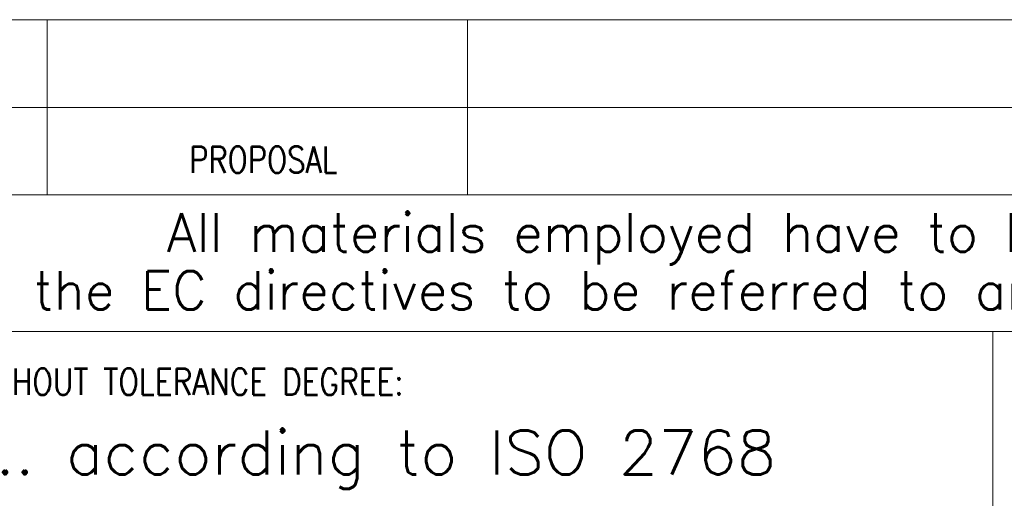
# Model space of a CAD drawing. Header units: millimetres. Extents: x 4 to 589, y 5 to 415.
# Tile 20 of 23: x 413 to 470, y 35 to 63. Entities that reach past the tile are written whole.
import ezdxf

# ---------------------------------------------------------------- set-up
doc = ezdxf.new("R2010")
doc.units = ezdxf.units.MM
doc.layers.add('1', color=7, linetype='Continuous')
doc.layers.add('256', color=7, linetype='Continuous')
doc.styles.add('blockfont', font='simplex.shx')
doc.styles.add('ideas_simplex', font='simplex.shx')

# ---------------------------------------------------------------- blocks, each defined once
blk = doc.blocks.new('TabularNote1')
at = {"layer": '1', "color": 172, "linetype": 'Continuous', "lineweight": 18}
for p, q in [((407.000014, 62.794269), (415.000014, 62.794269)), ((415.000014, 62.794269), (415.000014, 57.794269)), ((415.000014, 62.794269), (439.000014, 62.794269)), ((439.000014, 62.794269), (439.000014, 57.794269)), ((439.000014, 62.794269), (539.000014, 62.794269)), ((407.000014, 57.794269), (415.000014, 57.794269)), ((415.000014, 57.794269), (439.000014, 57.794269)), ((439.000014, 57.794269), (539.000014, 57.794269))]:
    blk.add_line(p, q, dxfattribs=at)

msp = doc.modelspace()

# ---------------------------------------------------------------- linework, layer by layer
at = {"layer": '256', "color": 4, "linetype": 'Continuous', "lineweight": 18}
for p, q in [((415, 59.794), (415, 52.794)), ((439, 59.794), (439, 52.794)), ((399, 57.794), (589, 57.794))]:
    msp.add_line(p, q, dxfattribs=at)
at = {"layer": '256', "color": 3, "linetype": 'Continuous', "lineweight": 18}
for p, q in [((399, 52.794), (589, 52.794)), ((407, 45), (415, 45)), ((415, 45), (439, 45)), ((439, 45), (539, 45)), ((469, 45), (469, 5))]:
    msp.add_line(p, q, dxfattribs=at)

# ---------------------------------------------------------------- block references
at = {"layer": '1', "color": 172, "linetype": 'Continuous', "lineweight": 18}
msp.add_blockref('TabularNote1', (0, 0), dxfattribs=at)

# ---------------------------------------------------------------- texts
at = {"layer": '1', "color": 7, "linetype": 'Continuous', "lineweight": 18, "insert": (433.962, 36.017), "char_height": 2.5, "attachment_point": 8, "line_spacing_factor": 1.204819, "style": 'ideas_simplex'}
msp.add_mtext('\\W1.0660;.. according to ISO 2768', dxfattribs=at)
at = {"layer": '256', "color": 1, "linetype": 'Continuous', "lineweight": 13, "attachment_point": 8, "line_spacing_factor": 0.903614, "style": 'blockfont'}
for insert, char_height in [((427.117, 57.836), 2), ((430.589, 36.29), 3)]:
    msp.add_mtext('\\W0.9844; ', dxfattribs=dict(at, insert=insert, char_height=char_height))
at = {"layer": '256', "color": 4, "linetype": 'Continuous', "lineweight": 13, "char_height": 1.5, "line_spacing_factor": 0.903614, "style": 'blockfont'}
for s, insert, attachment_point in [('\\W0.8132;PROPOSAL', (427.342, 54.058), 8), ('\\W0.8308;DIMESIONS WITHOUT TOLERANCE DEGREE:', (400.799, 41.383), 7)]:
    msp.add_mtext(s, dxfattribs=dict(at, insert=insert, attachment_point=attachment_point))
at = {"layer": '256', "color": 3, "linetype": 'Continuous', "lineweight": 13, "char_height": 2.2, "attachment_point": 8, "line_spacing_factor": 0.903614, "style": 'blockfont'}
for s, insert in [('\\W0.9988;All materials employed have to be selected among RoHS compliant materials:', (480.548, 48.818)), ('\\W0.9983;the EC directives to be referred to are 2002/95/EC and correlated subsequent ones.', (479.132, 45.518))]:
    msp.add_mtext(s, dxfattribs=dict(at, insert=insert))

doc.saveas('drawing.dxf')
